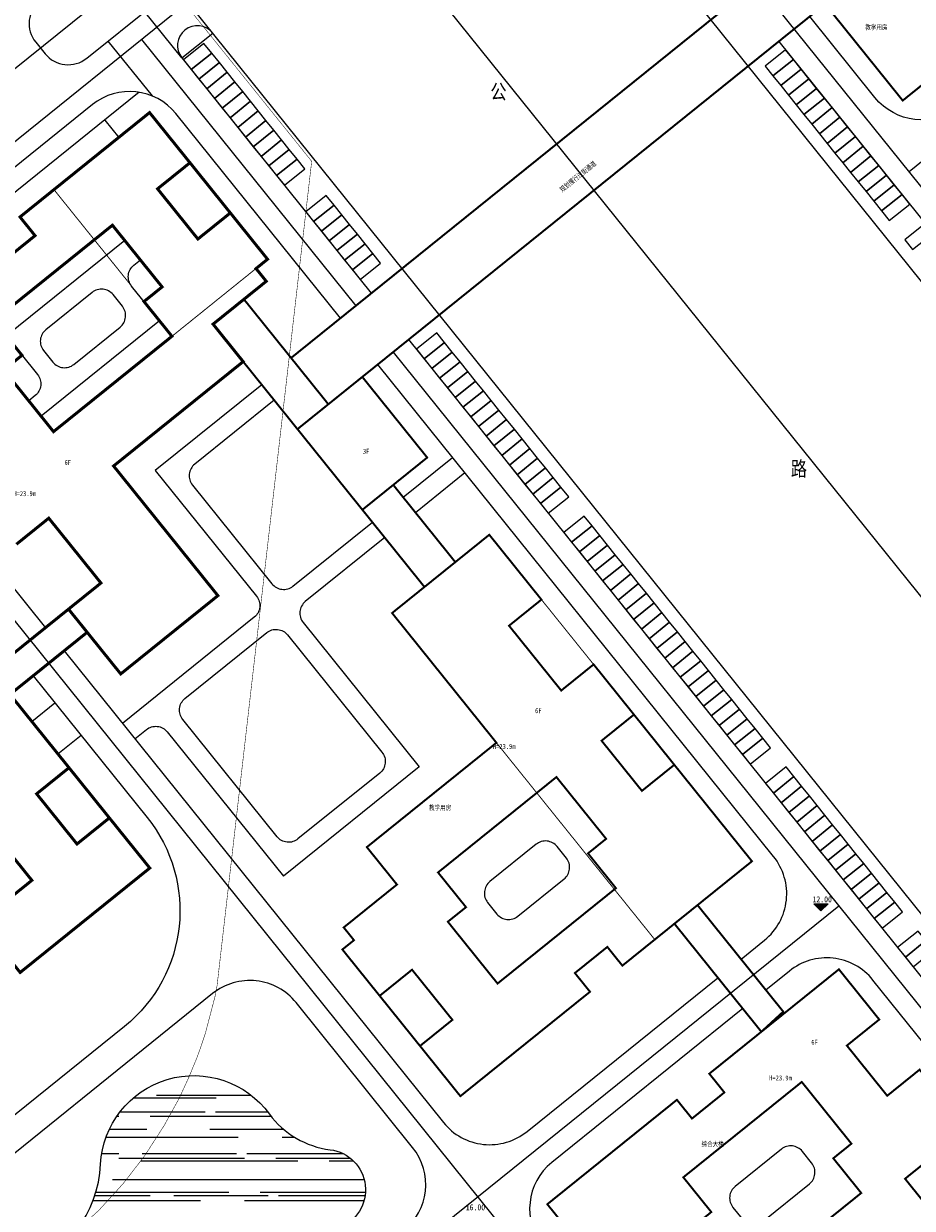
# Model space of a CAD drawing. Extents: x 38389316 to 38392219, y 2477539 to 2480586.
# Tile 8 of 43: x 38390051 to 38390230, y 2478031 to 2478270. Entities that reach past the tile are written whole.
import ezdxf
from ezdxf.enums import TextEntityAlignment as Align

# ---------------------------------------------------------------- set-up
doc = ezdxf.new("R2010")
doc.units = 0
doc.header["$LTSCALE"] = 1000
doc.header["$MEASUREMENT"] = 0
for name, pattern in [('CENTER2', [1.125, 0.75, -0.125, 0.125, -0.125]), ('DASH', [0.35, 0.25, -0.1]), ('PHANTOM2', [1.25, 0.625, -0.125, 0.125, -0.125, 0.125, -0.125])]:
    doc.linetypes.add(name, pattern=pattern)
doc.layers.get('0').update_dxf_attribs({"linetype": 'CONTINUOUS'})
for name, color, linetype in [('00-道路', 130, 'CONTINUOUS'), ('DIM_ELEV', 8, 'CONTINUOUS'), ('DIM_SYMB', 3, 'CONTINUOUS'), ('u-road', 4, 'CONTINUOUS'), ('U_室外车位', 3, 'CONTINUOUS'), ('YD_地块界线', 7, 'CONTINUOUS'), ('建筑', 31, 'CONTINUOUS'), ('建筑轮廓', 2, 'CONTINUOUS'), ('文字', 7, 'CONTINUOUS'), ('用地界线', 8, 'CONTINUOUS'), ('路中线', 7, 'CENTER2'), ('远期建筑', 141, 'CONTINUOUS'), ('道路', 33, 'CONTINUOUS')]:
    doc.layers.add(name, color=color, linetype=linetype)
doc.styles.add('-宋体', font='txt', dxfattribs={"width": 0.8})
doc.styles.add('中等线体', font='txt', dxfattribs={"width": 0.8})
doc.styles.add('宋体', font='txt', dxfattribs={"width": 0.8, "height": 8})

# ---------------------------------------------------------------- blocks, each defined once
blk = doc.blocks.new('hyvahavb')
at = {"layer": 'DIM_ELEV'}
blk.add_hatch(color=8, dxfattribs=at).paths.add_polyline_path([(-173.2, -4360.8), (-182.2, -4351.8), (-164.2, -4351.8)])
at = {"layer": 'DIM_ELEV', "color": 8}
for p, q in [((-173.2, -4360.8), (-182.2, -4351.8)), ((-182.2, -4351.8), (-164.2, -4351.8)), ((-173.2, -4360.8), (-164.2, -4351.8))]:
    blk.add_line(p, q, dxfattribs=at)
blk = doc.blocks.new('202210211F')
at = {"layer": '道路'}
h = blk.add_hatch(dxfattribs=at)
h.set_pattern_fill('AR-RROOF', color=8, scale=5, style=0)
h.set_pattern_definition([(0, (38392595.5196, 2482422.002), (13.97, 6.35), [95.25, -12.7, 31.75, -6.35]), (0, (38392603.965, 2482425.177), (-6.35, 8.4455), [19.05, -2.0955, 38.1, -4.7625]), (0, (38392598.6946, 2482427.399), (33.02, 4.2545), [50.8, -8.89, 25.4, -6.35])])
h.paths.add_polyline_path([(38392389.8, 2481771.55, 0.123405), (38392379.63, 2481764.74), (38392389.01, 2481753.09, -0.48459), (38392404.12, 2481754.58, 0.528217), (38392430.93, 2481759.11, -0.20002), (38392454.08, 2481780.46, 0.787845), (38392452.28, 2481796.21, -0.207547), (38392440.03, 2481803.41, 0.706448), (38392405.93, 2481793.28, -0.302174)])
at = {"layer": 'u-road', "color": 8, "flags": 128}
for points in [[(38392646.92, 2482061.34, -0.020861), (38392646.17, 2482060.68), (38392579.18, 2482006.75, -0.414213), (38392562.31, 2482008.57), (38392549.14, 2482024.93)], [(38392415.41, 2482037.95, 0.414213), (38392406.97, 2482038.86), (38392393.73, 2482028.2, 0.414215), (38392392.82, 2482019.76), (38392394.7, 2482017.43, 0.414212), (38392403.14, 2482016.52), (38392416.38, 2482027.18, 0.414214), (38392417.29, 2482035.61), (38392415.41, 2482037.95)], [(38392454.37, 2481964.04), (38392421.13, 2482005.33, 0.414213), (38392404.26, 2482007.15), (38392356.28, 2481968.52, 0.414213), (38392354.46, 2481951.65), (38392394.78, 2481901.56)], [(38392468.13, 2481959.71), (38392612.94, 2481779.84, -0.388285), (38392611.41, 2481755.59), (38392420.89, 2481571.89)], [(38392535.27, 2481834.68), (38392540.03, 2481838.51, 0.414214), (38392541.85, 2481855.38), (38392461.9, 2481954.7)], [(38392398.54, 2481896.89), (38392475.17, 2481801.7, 0.414215), (38392492.05, 2481799.88), (38392530.6, 2481830.92)], [(38392392.31, 2481891.87), (38392415.32, 2481863.28, -0.414213), (38392410.77, 2481821.1), (38392369.02, 2481787.49, -0.414214), (38392360.58, 2481788.4), (38392315.24, 2481844.72)], [(38392561.92, 2481830.46), (38392561.92, 2481830.46, 0.414214), (38392545.05, 2481832.28), (38392540.28, 2481828.44)], [(38392402.91, 2481735.82, 0.414215), (38392411.35, 2481734.91), (38392467.12, 2481779.81, 0.414212), (38392468.94, 2481796.68), (38392468.94, 2481796.68), (38392445.43, 2481825.89, 0.414214), (38392428.55, 2481827.72), (38392372.78, 2481782.82, 0.414213), (38392371.87, 2481774.38), (38392402.91, 2481735.82)], [(38392535.62, 2481824.69), (38392497.06, 2481793.65, 0.414212), (38392495.24, 2481776.77), (38392542.35, 2481718.26, 0.440628), (38392560.02, 2481717.15), (38392604.55, 2481760.08, 0.388284), (38392605.56, 2481776.24), (38392561.92, 2481830.46)]]:
    blk.add_lwpolyline(points, format="xyb", dxfattribs=at)
for points in [[(38392422.35, 2482016.58), (38392414.82, 2482025.92)], [(38392407.42, 2482019.97), (38392416.32, 2482008.91)], [(38392422.35, 2482016.58), (38392428.58, 2482021.59)], [(38392422.35, 2482016.58), (38392428.58, 2482021.59)], [(38392542.91, 2482019.91), (38392640.8, 2481898.32)], [(38392422.35, 2482016.58), (38392460.6, 2481969.06)]]:
    blk.add_lwpolyline(points, dxfattribs=at)
at = {"layer": 'u-road', "color": 8}
blk.add_arc((38392425.46, 2482019.08), 4, 38.8369, 218.8369, dxfattribs=at)
at = {"layer": 'U_室外车位', "color": 8}
for points in [[(38392422.66, 2482016.19), (38392424.23, 2482014.24), (38392428.36, 2482017.56), (38392426.79, 2482019.51)], [(38392424.23, 2482014.24), (38392425.8, 2482012.29), (38392429.93, 2482015.62), (38392428.36, 2482017.56)], [(38392540.14, 2482014.9), (38392541.71, 2482012.95), (38392545.84, 2482016.27), (38392544.27, 2482018.22)], [(38392425.8, 2482012.29), (38392427.37, 2482010.34), (38392431.49, 2482013.67), (38392429.93, 2482015.62)], [(38392541.71, 2482012.95), (38392543.28, 2482011), (38392547.4, 2482014.33), (38392545.84, 2482016.27)], [(38392427.37, 2482010.34), (38392428.93, 2482008.4), (38392433.06, 2482011.72), (38392431.49, 2482013.67)], [(38392543.28, 2482011), (38392544.84, 2482009.05), (38392548.97, 2482012.38), (38392547.4, 2482014.33)], [(38392428.93, 2482008.4), (38392430.5, 2482006.45), (38392434.63, 2482009.77), (38392433.06, 2482011.72)], [(38392544.84, 2482009.05), (38392546.41, 2482007.11), (38392550.54, 2482010.43), (38392548.97, 2482012.38)], [(38392546.41, 2482007.11), (38392547.98, 2482005.16), (38392552.11, 2482008.48), (38392550.54, 2482010.43)], [(38392430.5, 2482006.45), (38392432.07, 2482004.5), (38392436.2, 2482007.83), (38392434.63, 2482009.77)], [(38392547.98, 2482005.16), (38392549.55, 2482003.21), (38392553.68, 2482006.54), (38392552.11, 2482008.48)], [(38392432.07, 2482004.5), (38392433.64, 2482002.55), (38392437.76, 2482005.88), (38392436.2, 2482007.83)], [(38392433.64, 2482002.55), (38392435.2, 2482000.61), (38392439.33, 2482003.93), (38392437.76, 2482005.88)], [(38392549.55, 2482003.21), (38392551.11, 2482001.26), (38392555.24, 2482004.59), (38392553.68, 2482006.54)], [(38392435.2, 2482000.61), (38392436.77, 2481998.66), (38392440.9, 2482001.98), (38392439.33, 2482003.93)], [(38392551.11, 2482001.26), (38392552.68, 2481999.32), (38392556.81, 2482002.64), (38392555.24, 2482004.59)], [(38392436.77, 2481998.66), (38392438.34, 2481996.71), (38392442.47, 2482000.04), (38392440.9, 2482001.98)], [(38392552.68, 2481999.32), (38392554.25, 2481997.37), (38392558.38, 2482000.69), (38392556.81, 2482002.64)], [(38392438.34, 2481996.71), (38392439.91, 2481994.77), (38392444.04, 2481998.09), (38392442.47, 2482000.04)], [(38392554.25, 2481997.37), (38392555.82, 2481995.42), (38392559.95, 2481998.75), (38392558.38, 2482000.69)], [(38392555.82, 2481995.42), (38392557.39, 2481993.48), (38392561.51, 2481996.8), (38392559.95, 2481998.75)], [(38392439.91, 2481994.77), (38392441.48, 2481992.82), (38392445.6, 2481996.14), (38392444.04, 2481998.09)], [(38392441.48, 2481992.82), (38392443.04, 2481990.87), (38392447.17, 2481994.19), (38392445.6, 2481996.14)], [(38392557.39, 2481993.48), (38392558.95, 2481991.53), (38392563.08, 2481994.85), (38392561.51, 2481996.8)], [(38392558.95, 2481991.53), (38392560.52, 2481989.58), (38392564.65, 2481992.9), (38392563.08, 2481994.85)], [(38392560.52, 2481989.58), (38392562.09, 2481987.63), (38392566.22, 2481990.96), (38392564.65, 2481992.9)], [(38392562.09, 2481987.63), (38392563.66, 2481985.69), (38392567.79, 2481989.01), (38392566.22, 2481990.96)], [(38392563.66, 2481985.69), (38392565.22, 2481983.74), (38392569.35, 2481987.06), (38392567.79, 2481989.01)], [(38392447.39, 2481985.48), (38392448.95, 2481983.53), (38392453.08, 2481986.85), (38392451.51, 2481988.8)], [(38392448.95, 2481983.53), (38392450.52, 2481981.58), (38392454.65, 2481984.91), (38392453.08, 2481986.85)], [(38392450.52, 2481981.58), (38392452.09, 2481979.63), (38392456.22, 2481982.96), (38392454.65, 2481984.91)], [(38392452.09, 2481979.63), (38392453.66, 2481977.69), (38392457.78, 2481981.01), (38392456.22, 2481982.96)], [(38392568.36, 2481979.84), (38392569.93, 2481977.9), (38392574.06, 2481981.22), (38392572.49, 2481983.17)], [(38392453.66, 2481977.69), (38392455.22, 2481975.74), (38392459.35, 2481979.06), (38392457.78, 2481981.01)], [(38392455.22, 2481975.74), (38392456.79, 2481973.79), (38392460.92, 2481977.12), (38392459.35, 2481979.06)], [(38392456.79, 2481973.79), (38392458.36, 2481971.84), (38392462.49, 2481975.17), (38392460.92, 2481977.12)], [(38392469.7, 2481957.76), (38392471.26, 2481955.82), (38392475.39, 2481959.14), (38392473.82, 2481961.09)], [(38392471.26, 2481955.82), (38392472.83, 2481953.87), (38392476.96, 2481957.19), (38392475.39, 2481959.14)], [(38392472.83, 2481953.87), (38392474.4, 2481951.92), (38392478.53, 2481955.25), (38392476.96, 2481957.19)], [(38392474.4, 2481951.92), (38392475.97, 2481949.98), (38392480.09, 2481953.3), (38392478.53, 2481955.25)], [(38392475.97, 2481949.98), (38392477.53, 2481948.03), (38392481.66, 2481951.35), (38392480.09, 2481953.3)], [(38392477.53, 2481948.03), (38392479.1, 2481946.08), (38392483.23, 2481949.4), (38392481.66, 2481951.35)], [(38392479.1, 2481946.08), (38392480.67, 2481944.13), (38392484.8, 2481947.46), (38392483.23, 2481949.4)], [(38392480.67, 2481944.13), (38392482.24, 2481942.19), (38392486.37, 2481945.51), (38392484.8, 2481947.46)], [(38392482.24, 2481942.19), (38392483.81, 2481940.24), (38392487.93, 2481943.56), (38392486.37, 2481945.51)], [(38392483.81, 2481940.24), (38392485.37, 2481938.29), (38392489.5, 2481941.62), (38392487.93, 2481943.56)], [(38392485.37, 2481938.29), (38392486.94, 2481936.34), (38392491.07, 2481939.67), (38392489.5, 2481941.62)], [(38392486.94, 2481936.34), (38392488.51, 2481934.4), (38392492.64, 2481937.72), (38392491.07, 2481939.67)], [(38392488.51, 2481934.4), (38392490.08, 2481932.45), (38392494.2, 2481935.77), (38392492.64, 2481937.72)], [(38392490.08, 2481932.45), (38392491.64, 2481930.5), (38392495.77, 2481933.83), (38392494.2, 2481935.77)], [(38392491.64, 2481930.5), (38392493.21, 2481928.55), (38392497.34, 2481931.88), (38392495.77, 2481933.83)], [(38392493.21, 2481928.55), (38392494.78, 2481926.61), (38392498.91, 2481929.93), (38392497.34, 2481931.88)], [(38392494.78, 2481926.61), (38392496.35, 2481924.66), (38392500.48, 2481927.98), (38392498.91, 2481929.93)], [(38392499.48, 2481920.77), (38392501.05, 2481918.82), (38392505.18, 2481922.14), (38392503.61, 2481924.09)], [(38392501.05, 2481918.82), (38392502.62, 2481916.87), (38392506.75, 2481920.19), (38392505.18, 2481922.14)], [(38392502.62, 2481916.87), (38392504.19, 2481914.92), (38392508.31, 2481918.25), (38392506.75, 2481920.19)], [(38392504.19, 2481914.92), (38392505.75, 2481912.98), (38392509.88, 2481916.3), (38392508.31, 2481918.25)], [(38392505.75, 2481912.98), (38392507.32, 2481911.03), (38392511.45, 2481914.35), (38392509.88, 2481916.3)], [(38392507.32, 2481911.03), (38392508.89, 2481909.08), (38392513.02, 2481912.41), (38392511.45, 2481914.35)], [(38392508.89, 2481909.08), (38392510.46, 2481907.13), (38392514.59, 2481910.46), (38392513.02, 2481912.41)], [(38392510.46, 2481907.13), (38392512.03, 2481905.19), (38392516.15, 2481908.51), (38392514.59, 2481910.46)], [(38392512.03, 2481905.19), (38392513.59, 2481903.24), (38392517.72, 2481906.56), (38392516.15, 2481908.51)], [(38392513.59, 2481903.24), (38392515.16, 2481901.29), (38392519.29, 2481904.62), (38392517.72, 2481906.56)], [(38392515.16, 2481901.29), (38392516.73, 2481899.34), (38392520.86, 2481902.67), (38392519.29, 2481904.62)], [(38392516.73, 2481899.34), (38392518.3, 2481897.4), (38392522.42, 2481900.72), (38392520.86, 2481902.67)], [(38392518.3, 2481897.4), (38392519.86, 2481895.45), (38392523.99, 2481898.77), (38392522.42, 2481900.72)], [(38392519.86, 2481895.45), (38392521.43, 2481893.5), (38392525.56, 2481896.83), (38392523.99, 2481898.77)], [(38392521.43, 2481893.5), (38392523, 2481891.56), (38392527.13, 2481894.88), (38392525.56, 2481896.83)], [(38392523, 2481891.56), (38392524.57, 2481889.61), (38392528.7, 2481892.93), (38392527.13, 2481894.88)], [(38392524.57, 2481889.61), (38392526.13, 2481887.66), (38392530.26, 2481890.98), (38392528.7, 2481892.93)], [(38392526.13, 2481887.66), (38392527.7, 2481885.71), (38392531.83, 2481889.04), (38392530.26, 2481890.98)], [(38392527.7, 2481885.71), (38392529.27, 2481883.77), (38392533.4, 2481887.09), (38392531.83, 2481889.04)], [(38392529.27, 2481883.77), (38392530.84, 2481881.82), (38392534.97, 2481885.14), (38392533.4, 2481887.09)], [(38392530.84, 2481881.82), (38392532.41, 2481879.87), (38392536.53, 2481883.19), (38392534.97, 2481885.14)], [(38392532.41, 2481879.87), (38392533.97, 2481877.92), (38392538.1, 2481881.25), (38392536.53, 2481883.19)], [(38392533.97, 2481877.92), (38392535.54, 2481875.98), (38392539.67, 2481879.3), (38392538.1, 2481881.25)], [(38392535.54, 2481875.98), (38392537.11, 2481874.03), (38392541.24, 2481877.35), (38392539.67, 2481879.3)], [(38392540.24, 2481870.13), (38392541.81, 2481868.19), (38392545.94, 2481871.51), (38392544.37, 2481873.46)], [(38392541.81, 2481868.19), (38392543.38, 2481866.24), (38392547.51, 2481869.56), (38392545.94, 2481871.51)], [(38392543.38, 2481866.24), (38392544.95, 2481864.29), (38392549.08, 2481867.62), (38392547.51, 2481869.56)], [(38392544.95, 2481864.29), (38392546.52, 2481862.35), (38392550.64, 2481865.67), (38392549.08, 2481867.62)], [(38392546.52, 2481862.35), (38392548.08, 2481860.4), (38392552.21, 2481863.72), (38392550.64, 2481865.67)], [(38392548.08, 2481860.4), (38392549.65, 2481858.45), (38392553.78, 2481861.77), (38392552.21, 2481863.72)], [(38392549.65, 2481858.45), (38392551.22, 2481856.5), (38392555.35, 2481859.83), (38392553.78, 2481861.77)], [(38392551.22, 2481856.5), (38392552.79, 2481854.56), (38392556.92, 2481857.88), (38392555.35, 2481859.83)], [(38392552.79, 2481854.56), (38392554.35, 2481852.61), (38392558.48, 2481855.93), (38392556.92, 2481857.88)], [(38392554.35, 2481852.61), (38392555.92, 2481850.66), (38392560.05, 2481853.98), (38392558.48, 2481855.93)], [(38392555.92, 2481850.66), (38392557.49, 2481848.71), (38392561.62, 2481852.04), (38392560.05, 2481853.98)], [(38392557.49, 2481848.71), (38392559.06, 2481846.77), (38392563.19, 2481850.09), (38392561.62, 2481852.04)], [(38392559.06, 2481846.77), (38392560.63, 2481844.82), (38392564.75, 2481848.14), (38392563.19, 2481850.09)], [(38392560.63, 2481844.82), (38392562.19, 2481842.87), (38392566.32, 2481846.2), (38392564.75, 2481848.14)], [(38392562.19, 2481842.87), (38392563.76, 2481840.92), (38392567.89, 2481844.25), (38392566.32, 2481846.2)], [(38392566.9, 2481837.03), (38392568.46, 2481835.08), (38392572.59, 2481838.41), (38392571.02, 2481840.35)], [(38392568.46, 2481835.08), (38392570.03, 2481833.14), (38392574.16, 2481836.46), (38392572.59, 2481838.41)]]:
    blk.add_lwpolyline(points, close=True, dxfattribs=at)
at = {"layer": 'YD_地块界线', "color": 8, "flags": 128}
for points in [[(38392320.46, 2482381.21, 0.499034), (38392301.64, 2482306.84), (38392690.02, 2481824.43)], [(38392320.46, 2482381.21, 0.499034), (38392301.64, 2482306.84), (38392690.02, 2481824.43)], [(38392632.19, 2481768.68), (38392209.29, 2482293.97, 0.356791), (38392169.65, 2482302.32), (38391960.43, 2482193.96), (38391978.55, 2482086.79), (38392057.12, 2481622.87)]]:
    blk.add_lwpolyline(points, format="xyb", dxfattribs=at)
at = {"layer": '建筑', "color": 8, "linetype": 'DASH', "ltscale": 10, "const_width": 0.2, "flags": 128}
for points in [[(38392560.13, 2482082.56), (38392599.63, 2482033.49), (38392567.93, 2482007.97), (38392528.44, 2482057.02)], [(38392439.65, 2481975.94), (38392420.34, 2481960.39), (38392396.51, 2481989.99), (38392415.82, 2482005.54)], [(38392484.43, 2481920.33), (38392464.8, 2481904.53), (38392517.85, 2481838.63), (38392537.48, 2481854.43)]]:
    blk.add_lwpolyline(points, close=True, dxfattribs=at)
at = {"layer": '建筑轮廓', "color": 8, "const_width": 0.6, "flags": 128}
for points in [[(38392388.92, 2481918.41), (38392395.46, 2481923.68), (38392406, 2481910.59), (38392399.45, 2481905.32), (38392409.99, 2481892.24), (38392429.62, 2481908.04), (38392408.55, 2481934.21), (38392434.72, 2481955.28), (38392428.64, 2481962.84), (38392439.39, 2481971.49), (38392437.32, 2481974.06), (38392439.65, 2481975.94), (38392432.13, 2481985.29), (38392425.58, 2481980.02), (38392417.43, 2481990.15), (38392423.98, 2481995.42), (38392415.82, 2482005.54), (38392389.65, 2481984.47), (38392392.69, 2481980.7), (38392386.15, 2481975.43)], [(38392432.13, 2481985.29), (38392423.98, 2481995.42)], [(38392407.7, 2481863.18), (38392399.55, 2481873.31)]]:
    blk.add_lwpolyline(points, dxfattribs=at)
for points in [[(38392384.41, 2481963.56), (38392390.05, 2481956.55), (38392386.39, 2481953.6), (38392396.42, 2481941.14), (38392420.34, 2481960.39), (38392414.69, 2481967.4), (38392418.35, 2481970.35), (38392408.32, 2481982.81)], [(38392383.87, 2481892.78), (38392387.64, 2481888.11), (38392403.22, 2481900.65), (38392399.45, 2481905.32)], [(38392383.87, 2481892.78), (38392399.55, 2481873.31), (38392393.01, 2481868.04), (38392401.16, 2481857.91), (38392407.7, 2481863.18), (38392415.86, 2481853.06), (38392389.68, 2481831.98), (38392386.64, 2481835.76), (38392380.1, 2481830.49), (38392383.14, 2481826.72), (38392356.97, 2481805.65), (38392341.29, 2481825.12), (38392347.83, 2481830.39), (38392339.68, 2481840.51), (38392333.14, 2481835.25), (38392324.99, 2481845.37), (38392351.16, 2481866.44), (38392354.2, 2481862.67), (38392360.74, 2481867.93), (38392357.7, 2481871.71)], [(38392372.71, 2481867.1), (38392378.35, 2481860.09), (38392382.01, 2481863.04), (38392392.05, 2481850.58), (38392368.13, 2481831.32), (38392362.49, 2481838.34), (38392358.83, 2481835.39), (38392348.8, 2481847.85)]]:
    blk.add_lwpolyline(points, close=True, dxfattribs=at)
at = {"layer": '用地界线', "color": 10, "linetype": 'PHANTOM2', "ltscale": 0.01, "const_width": 0.1, "flags": 128}
blk.add_lwpolyline([(38392235.26, 2482101.89), (38392270.9, 2482137.54), (38392306.54, 2482173.18), (38392373.95, 2482086.4), (38392424.95, 2482025.04), (38392448.56, 2481995.71), (38392438.61, 2481909.05), (38392429.45, 2481829.31), (38392429.01, 2481827.02), (38392427.12, 2481819.84), (38392426.6, 2481818.27), (38392426.26, 2481817.21), (38392425.43, 2481814.9), (38392423.82, 2481810.98), (38392421.79, 2481806.57), (38392418.72, 2481801.02), (38392414.83, 2481794.99), (38392410.53, 2481789.42), (38392405.59, 2481783.99), (38392398.87, 2481777.91), (38392396.95, 2481776.5), (38392345.95, 2481747.45), (38392111.41, 2481613.84), (38392109.01, 2481614.47), (38392106.98, 2481614.07), (38392098.15, 2481630.51), (38392116.12, 2481640.75), (38392101.21, 2481666.92), (38392135.86, 2481778.66), (38392136.38, 2481780.34), (38392181.47, 2481804.15), (38392192.72, 2481840.56), (38392168.94, 2481885.6), (38392177.65, 2481913.84), (38392177.59, 2481914.99), (38392183.13, 2481932.94), (38392184.52, 2481931.77), (38392189.13, 2481946.8), (38392199.95, 2481981.77), (38392198.7, 2481982.12), (38392198.34, 2481982.25), (38392199.41, 2481985.72), (38392202.06, 2481994.32)], close=True, dxfattribs=at)
at = {"layer": '路中线', "color": 8, "ltscale": 20, "flags": 128}
blk.add_lwpolyline([(38392932.22, 2481388.11, 0.047578), (38392670.98, 2481784.46), (38391967.67, 2482658.06)], format="xyb", dxfattribs=at)
at = {"layer": '路中线', "color": 8, "linetype": 'DASH', "ltscale": 4, "flags": 128}
for points in [[(38392455.76, 2482341.84), (38392713.6, 2482436.29, -0.450689), (38392742.6, 2482420.61), (38392794.01, 2482199.25, -0.287875), (38392782.22, 2482165.08), (38392569.22, 2481993.6)], [(38392314.58, 2482162.83), (38392249.64, 2482110.54, 0.414213), (38392246.3, 2482079.61), (38392550.2, 2481702.13)], [(38392465.01, 2481957.2), (38392608.68, 2481778.75, -0.388284), (38392607.32, 2481757.2), (38392421.26, 2481577.81)]]:
    blk.add_lwpolyline(points, format="xyb", dxfattribs=at)
at = {"layer": '路中线', "color": 8, "ltscale": 20, "flags": 128}
blk.add_lwpolyline([(38392186.72, 2481851.91), (38392659.82, 2482232.79)], dxfattribs=at)
at = {"layer": '路中线', "color": 8, "linetype": 'DASH', "ltscale": 4, "flags": 128}
for points in [[(38392643.91, 2481900.83), (38392500.75, 2482078.65)], [(38392423.01, 2482027.37), (38392341.31, 2481961.6)], [(38392414.22, 2482020.3), (38392457.49, 2481966.55)], [(38392199.45, 2481559.18), (38392555, 2481845.43)]]:
    blk.add_lwpolyline(points, dxfattribs=at)
at = {"layer": '远期建筑', "color": 8, "ltscale": 5, "const_width": 0.4, "flags": 128}
for points in [[(38392528.42, 2482057.04), (38392560.13, 2482082.56), (38392568.28, 2482072.44), (38392552.15, 2482059.45), (38392575.36, 2482030.63), (38392616.17, 2482063.49), (38392601.12, 2482082.19), (38392587.57, 2482071.28), (38392579.42, 2482081.4), (38392608.55, 2482104.86), (38392624.23, 2482085.38), (38392618.23, 2482080.55), (38392625.75, 2482071.21), (38392631.75, 2482076.04), (38392639.9, 2482065.91), (38392567.93, 2482007.97), (38392552.25, 2482027.44), (38392558.25, 2482032.27), (38392550.72, 2482041.61), (38392544.74, 2482036.8)], [(38392458.8, 2481925.37), (38392445.69, 2481941.65), (38392458.78, 2481952.19), (38392471.89, 2481935.91)], [(38392511.31, 2481833.36), (38392537.48, 2481854.43), (38392521.8, 2481873.9), (38392515.26, 2481868.64), (38392507.11, 2481878.76), (38392513.65, 2481884.03), (38392505.5, 2481894.16), (38392498.96, 2481888.89), (38392488.42, 2481901.97), (38392494.96, 2481907.24), (38392484.43, 2481920.33), (38392464.8, 2481904.53), (38392485.87, 2481878.35), (38392459.7, 2481857.28), (38392465.78, 2481849.73), (38392455.03, 2481841.07), (38392457.1, 2481838.5), (38392454.76, 2481836.62), (38392462.29, 2481827.27), (38392468.83, 2481832.54), (38392476.98, 2481822.42), (38392470.44, 2481817.15), (38392478.59, 2481807.02), (38392504.77, 2481828.09), (38392501.72, 2481831.87), (38392508.27, 2481837.14), (38392511.31, 2481833.36)], [(38392510.01, 2481849), (38392504.37, 2481856.02), (38392508.03, 2481858.96), (38392497.99, 2481871.43), (38392474.08, 2481852.17), (38392479.73, 2481845.16), (38392476.06, 2481842.22), (38392486.1, 2481829.75)], [(38392521.82, 2481841.83), (38392539.38, 2481820.02), (38392543.8, 2481824.08), (38392526.49, 2481845.58)], [(38392523.62, 2481790.64), (38392529.27, 2481783.63), (38392525.61, 2481780.68), (38392535.64, 2481768.22), (38392559.55, 2481787.47), (38392553.91, 2481794.48), (38392557.57, 2481797.43), (38392547.54, 2481809.89)]]:
    blk.add_lwpolyline(points, close=True, dxfattribs=at)
for points in [[(38392444.4, 2481956.02), (38392548.62, 2482039.92)], [(38392451.93, 2481946.67), (38392556.15, 2482030.57)], [(38392451.93, 2481946.67), (38392434.87, 2481967.86), (38392428.62, 2481962.86), (38392445.69, 2481941.65), (38392451.93, 2481946.67)], [(38392465.03, 2481930.39), (38392477.57, 2481914.81)], [(38392458.8, 2481925.37), (38392471.34, 2481909.79)], [(38392521.8, 2481873.9), (38392513.65, 2481884.03)], [(38392574.48, 2481782.8), (38392568.4, 2481790.35), (38392580.94, 2481800.45), (38392578.87, 2481803.02), (38392578.87, 2481803.02), (38392571.34, 2481812.37), (38392564.8, 2481807.1), (38392556.65, 2481817.23), (38392563.19, 2481822.49), (38392555.04, 2481832.62), (38392528.87, 2481811.55), (38392531.91, 2481807.77), (38392525.37, 2481802.5), (38392522.32, 2481806.28), (38392522.32, 2481806.28), (38392496.15, 2481785.21), (38392511.83, 2481765.74)], [(38392470.44, 2481817.15), (38392462.29, 2481827.27)]]:
    blk.add_lwpolyline(points, dxfattribs=at)
at = {"layer": '道路', "color": 8, "flags": 128}
for points in [[(38392413.74, 2482009.64), (38392356.22, 2481963.34), (38392355.51, 2481956.72), (38392363.53, 2481946.75), (38392365.09, 2481948.01)], [(38392406.77, 2482004.03), (38392409.59, 2482000.53)], [(38392410.83, 2481979.7), (38392386.91, 2481960.45)], [(38392417.83, 2481963.51), (38392393.91, 2481944.26)], [(38392467.04, 2481927.9), (38392477.01, 2481935.92)], [(38392479.52, 2481932.81), (38392469.55, 2481924.78)], [(38392392.03, 2481882.65), (38392396.7, 2481886.42)], [(38392397.29, 2481876.11), (38392401.97, 2481879.87)]]:
    blk.add_lwpolyline(points, dxfattribs=at)
for points in [[(38392419.08, 2481961.95), (38392412.18, 2481970.52, -0.414214), (38392412.64, 2481974.74), (38392413.96, 2481975.8)], [(38392404.22, 2481969.24), (38392394.87, 2481961.72, 0.414214), (38392394.42, 2481957.5), (38392396.3, 2481955.16, 0.414214), (38392400.52, 2481954.71), (38392409.87, 2481962.23, 0.414214), (38392410.32, 2481966.45), (38392408.44, 2481968.79, 0.414214), (38392404.22, 2481969.24), (38392404.22, 2481969.24)], [(38392386.29, 2481961.22), (38392393.18, 2481952.66, -0.414214), (38392392.73, 2481948.44), (38392391.4, 2481947.37)], [(38392438.48, 2481950.61), (38392416.98, 2481933.3), (38392437.43, 2481907.91, -0.414214), (38392436.97, 2481903.69), (38392410.33, 2481882.24)], [(38392440.99, 2481947.49), (38392424.94, 2481934.58, 0.414214), (38392424.49, 2481930.36), (38392440.54, 2481910.42, 0.414214), (38392444.76, 2481909.96), (38392460.81, 2481922.88)], [(38392463.31, 2481919.76), (38392447.27, 2481906.84, 0.414214), (38392446.81, 2481902.63), (38392470.27, 2481873.49), (38392442.85, 2481851.42)], [(38392422.51, 2481883.06, -0.414214), (38392422.97, 2481887.28), (38392439.48, 2481900.57, -0.414214), (38392443.7, 2481900.12), (38392462.76, 2481876.44, -0.414214), (38392462.31, 2481872.22), (38392445.79, 2481858.93, -0.414214), (38392441.57, 2481859.38), (38392422.51, 2481883.06)], [(38392412.84, 2481879.13), (38392415.18, 2481881.01, -0.414214), (38392419.39, 2481880.55), (38392442.85, 2481851.42)], [(38392493.9, 2481857.86), (38392484.55, 2481850.33, 0.414214), (38392484.1, 2481846.11), (38392485.98, 2481843.78, 0.414214), (38392490.19, 2481843.32), (38392499.54, 2481850.85, 0.414214), (38392500, 2481855.06), (38392498.12, 2481857.4, 0.414214), (38392493.9, 2481857.86), (38392493.9, 2481857.86)], [(38392379.63, 2481764.74, -0.123405), (38392389.8, 2481771.55, 0.302174), (38392405.93, 2481793.28, -0.706448), (38392440.03, 2481803.41, 0.207547), (38392452.28, 2481796.21, -0.787845), (38392454.08, 2481780.46, 0.20002), (38392430.93, 2481759.11, -0.528217), (38392404.12, 2481754.58, 0.48459), (38392389.01, 2481753.09, 0.48459)], [(38392543.44, 2481796.32), (38392534.09, 2481788.8, 0.414214), (38392533.64, 2481784.58), (38392535.52, 2481782.24, 0.414214), (38392539.74, 2481781.79), (38392549.08, 2481789.31, 0.414214), (38392549.54, 2481793.53), (38392547.66, 2481795.87, 0.414214), (38392543.44, 2481796.32), (38392543.44, 2481796.32)]]:
    blk.add_lwpolyline(points, format="xyb", dxfattribs=at)
at = {"layer": 'DIM_ELEV', "color": 8, "xscale": 0.16, "yscale": 0.16, "zscale": 0.16}
blk.add_blockref('hyvahavb', (38392579.12, 2482542.15), dxfattribs=at)
at = {"layer": '00-道路', "color": 8, "linetype": 'Continuous', "ltscale": 2.5, "style": '宋体', "width": 0.8}
for s, p in [('公', (38392484.65, 2482008.26, 37.27)), ('路', (38392545.33, 2481932.16, 25.12))]:
    blk.add_text(s, height=3, rotation=360, dxfattribs=at).set_placement(p)
at = {"layer": 'DIM_ELEV', "color": 8, "style": '-宋体', "width": 0.8}
for s, p in [('12.00', (38392549.71, 2481846.15)), ('16.00', (38392479.68, 2481783.99))]:
    blk.add_text(s, height=1.2, dxfattribs=at).set_placement(p)
at = {"layer": 'DIM_SYMB', "color": 8, "style": '宋体', "width": 0.8}
blk.add_text('规划慢行过街通道', height=1, rotation=38.8878, dxfattribs=at).set_placement((38392502.64, 2481992.25), align=Align.CENTER)
at = {"layer": '文字', "color": 8, "style": '中等线体', "width": 0.8}
for s, p in [('教学用房', (38392560.36, 2482022.28)), ('3F', (38392458.9, 2481936.68)), ('6F', (38392398.65, 2481934.42)), ('H=23.9m', (38392388.31, 2481928.13)), ('6F', (38392493.68, 2481884.31)), ('H=23.9m', (38392485.16, 2481877.11)), ('教学用房', (38392472.25, 2481864.74)), ('6F', (38392549.47, 2481817.4)), ('H=23.9m', (38392540.96, 2481810.2)), ('综合大楼', (38392527.3, 2481796.85))]:
    blk.add_text(s, height=1, rotation=360, dxfattribs=at).set_placement(p)

msp = doc.modelspace()

# ---------------------------------------------------------------- block references
msp.add_blockref('202210211F', (-2339.44, -3753.46))

doc.saveas('drawing.dxf')
